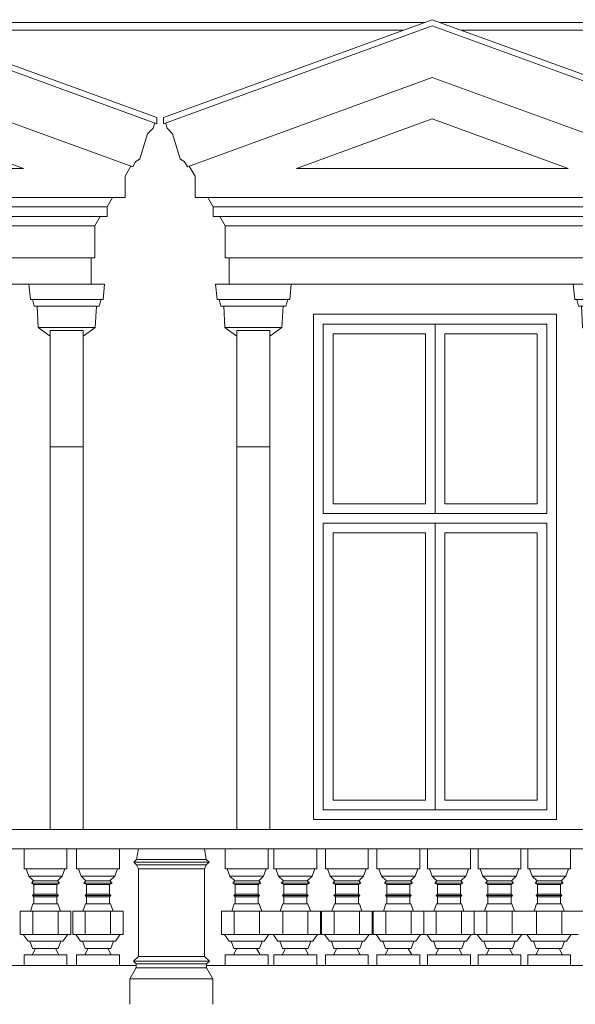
# Model space of a CAD drawing. Header units: metres. Extents: x -1.8 to 41.7, y -0.9 to 24.3.
# Tile 22 of 28: x 30.3 to 33.2, y 5.4 to 10.5. Entities that reach past the tile are written whole.
import ezdxf

# ---------------------------------------------------------------- set-up
doc = ezdxf.new("R2010")
doc.units = ezdxf.units.M
doc.layers.add('AV-STAVBA', color=7, linetype='Continuous', lineweight=18)

# ---------------------------------------------------------------- blocks, each defined once
blk = doc.blocks.new('WI_2-2_dvojité_bez středního sloupku - 1250x2600-1216050-Pohled JV')
at = {"layer": 'AV-STAVBA'}
for p, q in [((29.0798, 8.9), (29.0798, 7.925)), ((29.0798, 8.9), (30.2298, 8.9)), ((29.0798, 7.925), (29.0798, 8.9)), ((29.6548, 8.9), (29.0798, 8.9)), ((30.2298, 8.9), (29.6548, 8.9)), ((29.6548, 8.9), (29.6548, 7.925)), ((29.6548, 8.9), (29.6548, 7.925)), ((30.2298, 7.925), (30.2298, 8.9)), ((30.2298, 7.925), (30.2298, 8.9)), ((29.1298, 8.85), (29.1298, 7.975)), ((29.1298, 8.85), (29.6048, 8.85)), ((29.6048, 7.975), (29.6048, 8.85)), ((29.7048, 7.975), (29.7048, 8.85)), ((29.7048, 8.85), (30.1798, 8.85)), ((30.1798, 8.85), (30.1798, 7.975)), ((29.1298, 7.975), (29.6048, 7.975)), ((30.1798, 7.975), (29.7048, 7.975)), ((29.0798, 7.925), (30.2298, 7.925)), ((29.6548, 7.925), (29.0798, 7.925)), ((29.6548, 7.925), (30.2298, 7.925)), ((29.0798, 7.875), (29.0798, 6.4)), ((29.6134, 7.875), (29.0798, 7.875)), ((29.6548, 7.875), (29.0798, 7.875)), ((29.0798, 7.875), (29.0798, 6.4)), ((30.2298, 7.875), (29.6134, 7.875)), ((29.6548, 6.4), (29.6548, 7.875)), ((30.2298, 7.875), (29.6548, 7.875)), ((29.6548, 7.875), (29.6548, 6.4)), ((30.2298, 6.4), (30.2298, 7.875)), ((30.2298, 6.4), (30.2298, 7.875)), ((29.1298, 7.825), (29.6048, 7.825)), ((29.1298, 6.45), (29.1298, 7.825)), ((29.6048, 7.825), (29.6048, 6.45)), ((29.7048, 6.45), (29.7048, 7.825)), ((29.7048, 7.825), (30.1798, 7.825)), ((30.1798, 7.825), (30.1798, 6.45)), ((29.6048, 6.45), (29.1298, 6.45)), ((30.1798, 6.45), (29.7048, 6.45)), ((29.0798, 6.4), (29.6858, 6.4)), ((29.0798, 6.4), (29.6548, 6.4)), ((29.6548, 6.4), (30.2298, 6.4)), ((29.6858, 6.4), (30.2298, 6.4))]:
    blk.add_line(p, q, dxfattribs=at)
blk = doc.blocks.new('Římsa nad 1NP - Římsa nad 1NP-1582674-Pohled JV')
at = {"layer": 'AV-STAVBA'}
for p, q in [((30.341, 6.2), (30.341, 6.0971)), ((30.561, 6.0971), (30.561, 6.2)), ((30.611, 6.2), (30.611, 6.0971)), ((30.831, 6.0971), (30.831, 6.2)), ((30.9192, 6.1458), (30.9288, 6.2)), ((31.2783, 6.1458), (31.2688, 6.2)), ((31.376, 6.2), (31.376, 6.0971)), ((31.596, 6.0971), (31.596, 6.2)), ((31.626, 6.2), (31.626, 6.0971)), ((31.846, 6.0971), (31.846, 6.2)), ((31.891, 6.2), (31.891, 6.0971)), ((32.111, 6.0971), (32.111, 6.2)), ((32.156, 6.2), (32.156, 6.0971)), ((32.376, 6.0971), (32.376, 6.2)), ((32.416, 6.2), (32.416, 6.0971)), ((32.636, 6.0971), (32.636, 6.2)), ((32.676, 6.2), (32.676, 6.0971)), ((32.896, 6.0971), (32.896, 6.2)), ((32.931, 6.2), (32.931, 6.0971)), ((33.151, 6.0971), (33.151, 6.2)), ((30.9051, 6.1317), (30.9192, 6.1458)), ((30.9192, 6.1176), (30.9051, 6.1317)), ((31.2925, 6.1317), (30.9051, 6.1317)), ((30.9192, 6.1458), (31.2783, 6.1458)), ((31.2925, 6.1317), (31.2783, 6.1458)), ((31.2783, 6.1176), (31.2925, 6.1317)), ((30.561, 6.0971), (30.341, 6.0971)), ((30.351, 6.0971), (30.3647, 6.0595)), ((30.5373, 6.0595), (30.551, 6.0971)), ((30.831, 6.0971), (30.611, 6.0971)), ((30.621, 6.0971), (30.6347, 6.0595)), ((30.8073, 6.0595), (30.821, 6.0971)), ((30.9288, 6.0971), (30.9192, 6.1176)), ((31.2783, 6.1176), (30.9192, 6.1176)), ((31.2688, 6.0971), (30.9288, 6.0971)), ((30.9288, 6.0971), (30.9288, 5.6467)), ((31.2688, 6.0971), (31.2783, 6.1176)), ((31.2688, 5.6467), (31.2688, 6.0971)), ((31.596, 6.0971), (31.376, 6.0971)), ((31.386, 6.0971), (31.3997, 6.0595)), ((31.5723, 6.0595), (31.586, 6.0971)), ((31.846, 6.0971), (31.626, 6.0971)), ((31.636, 6.0971), (31.6497, 6.0595)), ((31.8223, 6.0595), (31.836, 6.0971)), ((32.111, 6.0971), (31.891, 6.0971)), ((31.901, 6.0971), (31.9147, 6.0595)), ((32.0873, 6.0595), (32.101, 6.0971)), ((32.376, 6.0971), (32.156, 6.0971)), ((32.166, 6.0971), (32.1797, 6.0595)), ((32.3523, 6.0595), (32.366, 6.0971)), ((32.636, 6.0971), (32.416, 6.0971)), ((32.426, 6.0971), (32.4397, 6.0595)), ((32.6123, 6.0595), (32.626, 6.0971)), ((32.896, 6.0971), (32.676, 6.0971)), ((32.686, 6.0971), (32.6997, 6.0595)), ((32.8723, 6.0595), (32.886, 6.0971)), ((33.151, 6.0971), (32.931, 6.0971)), ((32.941, 6.0971), (32.9547, 6.0595)), ((33.1273, 6.0595), (33.141, 6.0971)), ((30.3647, 6.0595), (30.3894, 6.0347)), ((30.3647, 6.0595), (30.5373, 6.0595)), ((30.3894, 6.0347), (30.3788, 6.0241)), ((30.5126, 6.0347), (30.3894, 6.0347)), ((30.5126, 6.0347), (30.5373, 6.0595)), ((30.5232, 6.0241), (30.5126, 6.0347)), ((30.6347, 6.0595), (30.6594, 6.0347)), ((30.6347, 6.0595), (30.8073, 6.0595)), ((30.6594, 6.0347), (30.6488, 6.0241)), ((30.7826, 6.0347), (30.6594, 6.0347)), ((30.7826, 6.0347), (30.8073, 6.0595)), ((30.7932, 6.0241), (30.7826, 6.0347)), ((31.3997, 6.0595), (31.4244, 6.0347)), ((31.3997, 6.0595), (31.5723, 6.0595)), ((31.4244, 6.0347), (31.4138, 6.0241)), ((31.5476, 6.0347), (31.4244, 6.0347)), ((31.5476, 6.0347), (31.5723, 6.0595)), ((31.5582, 6.0241), (31.5476, 6.0347)), ((31.6497, 6.0595), (31.6744, 6.0347)), ((31.6497, 6.0595), (31.8223, 6.0595)), ((31.6744, 6.0347), (31.6638, 6.0241)), ((31.7976, 6.0347), (31.6744, 6.0347)), ((31.7976, 6.0347), (31.8223, 6.0595)), ((31.8082, 6.0241), (31.7976, 6.0347)), ((31.9147, 6.0595), (31.9394, 6.0347)), ((31.9147, 6.0595), (32.0873, 6.0595)), ((31.9394, 6.0347), (31.9288, 6.0241)), ((32.0626, 6.0347), (31.9394, 6.0347)), ((32.0626, 6.0347), (32.0873, 6.0595)), ((32.0732, 6.0241), (32.0626, 6.0347)), ((32.1797, 6.0595), (32.2044, 6.0347)), ((32.1797, 6.0595), (32.3523, 6.0595)), ((32.2044, 6.0347), (32.1938, 6.0241)), ((32.3276, 6.0347), (32.2044, 6.0347)), ((32.3276, 6.0347), (32.3523, 6.0595)), ((32.3382, 6.0241), (32.3276, 6.0347)), ((32.4397, 6.0595), (32.4644, 6.0347)), ((32.4397, 6.0595), (32.6123, 6.0595)), ((32.4644, 6.0347), (32.4538, 6.0241)), ((32.5876, 6.0347), (32.4644, 6.0347)), ((32.5876, 6.0347), (32.6123, 6.0595)), ((32.5982, 6.0241), (32.5876, 6.0347)), ((32.6997, 6.0595), (32.7244, 6.0347)), ((32.6997, 6.0595), (32.8723, 6.0595)), ((32.7244, 6.0347), (32.7138, 6.0241)), ((32.8476, 6.0347), (32.7244, 6.0347)), ((32.8476, 6.0347), (32.8723, 6.0595)), ((32.8582, 6.0241), (32.8476, 6.0347)), ((32.9547, 6.0595), (32.9794, 6.0347)), ((32.9547, 6.0595), (33.1273, 6.0595)), ((32.9794, 6.0347), (32.9688, 6.0241)), ((33.1026, 6.0347), (32.9794, 6.0347)), ((33.1026, 6.0347), (33.1273, 6.0595)), ((33.1132, 6.0241), (33.1026, 6.0347)), ((30.3788, 6.0241), (30.3918, 6.0166)), ((30.5232, 6.0241), (30.3788, 6.0241)), ((30.3918, 6.0166), (30.3918, 5.9666)), ((30.5102, 6.0166), (30.3918, 6.0166)), ((30.5102, 6.0166), (30.5232, 6.0241)), ((30.5102, 5.9666), (30.5102, 6.0166)), ((30.6488, 6.0241), (30.6618, 6.0166)), ((30.7932, 6.0241), (30.6488, 6.0241)), ((30.6618, 6.0166), (30.6618, 5.9666)), ((30.7802, 6.0166), (30.6618, 6.0166)), ((30.7802, 6.0166), (30.7932, 6.0241)), ((30.7802, 5.9666), (30.7802, 6.0166)), ((31.4138, 6.0241), (31.4268, 6.0166)), ((31.5582, 6.0241), (31.4138, 6.0241)), ((31.4268, 6.0166), (31.4268, 5.9666)), ((31.5452, 6.0166), (31.4268, 6.0166)), ((31.5452, 6.0166), (31.5582, 6.0241)), ((31.5452, 5.9666), (31.5452, 6.0166)), ((31.6638, 6.0241), (31.6768, 6.0166)), ((31.8082, 6.0241), (31.6638, 6.0241)), ((31.6768, 6.0166), (31.6768, 5.9666)), ((31.7952, 6.0166), (31.6768, 6.0166)), ((31.7952, 6.0166), (31.8082, 6.0241)), ((31.7952, 5.9666), (31.7952, 6.0166)), ((31.9288, 6.0241), (31.9418, 6.0166)), ((32.0732, 6.0241), (31.9288, 6.0241)), ((31.9418, 6.0166), (31.9418, 5.9666)), ((32.0602, 6.0166), (31.9418, 6.0166)), ((32.0602, 6.0166), (32.0732, 6.0241)), ((32.0602, 5.9666), (32.0602, 6.0166)), ((32.1938, 6.0241), (32.2068, 6.0166)), ((32.3382, 6.0241), (32.1938, 6.0241)), ((32.2068, 6.0166), (32.2068, 5.9666)), ((32.3252, 6.0166), (32.2068, 6.0166)), ((32.3252, 6.0166), (32.3382, 6.0241)), ((32.3252, 5.9666), (32.3252, 6.0166)), ((32.4538, 6.0241), (32.4668, 6.0166)), ((32.5982, 6.0241), (32.4538, 6.0241)), ((32.4668, 6.0166), (32.4668, 5.9666)), ((32.5852, 6.0166), (32.4668, 6.0166)), ((32.5852, 6.0166), (32.5982, 6.0241)), ((32.5852, 5.9666), (32.5852, 6.0166)), ((32.7138, 6.0241), (32.7268, 6.0166)), ((32.8582, 6.0241), (32.7138, 6.0241)), ((32.7268, 6.0166), (32.7268, 5.9666)), ((32.8452, 6.0166), (32.7268, 6.0166)), ((32.8452, 6.0166), (32.8582, 6.0241)), ((32.8452, 5.9666), (32.8452, 6.0166)), ((32.9688, 6.0241), (32.9818, 6.0166)), ((33.1132, 6.0241), (32.9688, 6.0241)), ((32.9818, 6.0166), (32.9818, 5.9666)), ((33.1002, 6.0166), (32.9818, 6.0166)), ((33.1002, 6.0166), (33.1132, 6.0241)), ((33.1002, 5.9666), (33.1002, 6.0166)), ((30.3918, 5.9666), (30.3847, 5.9596)), ((30.3847, 5.9596), (30.3918, 5.9525)), ((30.5173, 5.9596), (30.3847, 5.9596)), ((30.5102, 5.9666), (30.3918, 5.9666)), ((30.3918, 5.9525), (30.3918, 5.9162)), ((30.5102, 5.9525), (30.3918, 5.9525)), ((30.5173, 5.9596), (30.5102, 5.9666)), ((30.5102, 5.9525), (30.5173, 5.9596)), ((30.5102, 5.9162), (30.5102, 5.9525)), ((30.6618, 5.9666), (30.6547, 5.9596)), ((30.6547, 5.9596), (30.6618, 5.9525)), ((30.7873, 5.9596), (30.6547, 5.9596)), ((30.7802, 5.9666), (30.6618, 5.9666)), ((30.6618, 5.9525), (30.6618, 5.9162)), ((30.7802, 5.9525), (30.6618, 5.9525)), ((30.7873, 5.9596), (30.7802, 5.9666)), ((30.7802, 5.9525), (30.7873, 5.9596)), ((30.7802, 5.9162), (30.7802, 5.9525)), ((31.4268, 5.9666), (31.4197, 5.9596)), ((31.4197, 5.9596), (31.4268, 5.9525)), ((31.5523, 5.9596), (31.4197, 5.9596)), ((31.5452, 5.9666), (31.4268, 5.9666)), ((31.4268, 5.9525), (31.4268, 5.9162)), ((31.5452, 5.9525), (31.4268, 5.9525)), ((31.5523, 5.9596), (31.5452, 5.9666)), ((31.5452, 5.9525), (31.5523, 5.9596)), ((31.5452, 5.9162), (31.5452, 5.9525)), ((31.6768, 5.9666), (31.6697, 5.9596)), ((31.6697, 5.9596), (31.6768, 5.9525)), ((31.8023, 5.9596), (31.6697, 5.9596)), ((31.7952, 5.9666), (31.6768, 5.9666)), ((31.6768, 5.9525), (31.6768, 5.9162)), ((31.7952, 5.9525), (31.6768, 5.9525)), ((31.8023, 5.9596), (31.7952, 5.9666)), ((31.7952, 5.9525), (31.8023, 5.9596)), ((31.7952, 5.9162), (31.7952, 5.9525)), ((31.9418, 5.9666), (31.9347, 5.9596)), ((31.9347, 5.9596), (31.9418, 5.9525)), ((32.0673, 5.9596), (31.9347, 5.9596)), ((32.0602, 5.9666), (31.9418, 5.9666)), ((31.9418, 5.9525), (31.9418, 5.9162)), ((32.0602, 5.9525), (31.9418, 5.9525)), ((32.0673, 5.9596), (32.0602, 5.9666)), ((32.0602, 5.9525), (32.0673, 5.9596)), ((32.0602, 5.9162), (32.0602, 5.9525)), ((32.2068, 5.9666), (32.1997, 5.9596)), ((32.1997, 5.9596), (32.2068, 5.9525)), ((32.3323, 5.9596), (32.1997, 5.9596)), ((32.3252, 5.9666), (32.2068, 5.9666)), ((32.2068, 5.9525), (32.2068, 5.9162)), ((32.3252, 5.9525), (32.2068, 5.9525)), ((32.3323, 5.9596), (32.3252, 5.9666)), ((32.3252, 5.9525), (32.3323, 5.9596)), ((32.3252, 5.9162), (32.3252, 5.9525)), ((32.4668, 5.9666), (32.4597, 5.9596)), ((32.4597, 5.9596), (32.4668, 5.9525)), ((32.5923, 5.9596), (32.4597, 5.9596)), ((32.5852, 5.9666), (32.4668, 5.9666)), ((32.4668, 5.9525), (32.4668, 5.9162)), ((32.5852, 5.9525), (32.4668, 5.9525)), ((32.5923, 5.9596), (32.5852, 5.9666)), ((32.5852, 5.9525), (32.5923, 5.9596)), ((32.5852, 5.9162), (32.5852, 5.9525)), ((32.7268, 5.9666), (32.7197, 5.9596)), ((32.7197, 5.9596), (32.7268, 5.9525)), ((32.8523, 5.9596), (32.7197, 5.9596)), ((32.8452, 5.9666), (32.7268, 5.9666)), ((32.7268, 5.9525), (32.7268, 5.9162)), ((32.8452, 5.9525), (32.7268, 5.9525)), ((32.8523, 5.9596), (32.8452, 5.9666)), ((32.8452, 5.9525), (32.8523, 5.9596)), ((32.8452, 5.9162), (32.8452, 5.9525)), ((32.9818, 5.9666), (32.9747, 5.9596)), ((32.9747, 5.9596), (32.9818, 5.9525)), ((33.1073, 5.9596), (32.9747, 5.9596)), ((33.1002, 5.9666), (32.9818, 5.9666)), ((32.9818, 5.9525), (32.9818, 5.9162)), ((33.1002, 5.9525), (32.9818, 5.9525)), ((33.1073, 5.9596), (33.1002, 5.9666)), ((33.1002, 5.9525), (33.1073, 5.9596)), ((33.1002, 5.9162), (33.1002, 5.9525)), ((30.321, 5.88), (30.386, 5.88)), ((30.321, 5.88), (30.321, 5.76)), ((30.3868, 5.9162), (30.3736, 5.88)), ((30.386, 5.88), (30.516, 5.88)), ((30.386, 5.76), (30.386, 5.88)), ((30.5152, 5.9162), (30.3868, 5.9162)), ((30.5284, 5.88), (30.5152, 5.9162)), ((30.516, 5.88), (30.581, 5.88)), ((30.516, 5.88), (30.516, 5.76)), ((30.581, 5.88), (30.581, 5.76)), ((30.591, 5.88), (30.656, 5.88)), ((30.591, 5.88), (30.591, 5.76)), ((30.6568, 5.9162), (30.6436, 5.88)), ((30.656, 5.88), (30.786, 5.88)), ((30.656, 5.76), (30.656, 5.88)), ((30.7852, 5.9162), (30.6568, 5.9162)), ((30.7984, 5.88), (30.7852, 5.9162)), ((30.786, 5.88), (30.851, 5.88)), ((30.786, 5.88), (30.786, 5.76)), ((30.851, 5.88), (30.851, 5.76)), ((31.356, 5.88), (31.421, 5.88)), ((31.356, 5.88), (31.356, 5.76)), ((31.4218, 5.9162), (31.4086, 5.88)), ((31.421, 5.88), (31.551, 5.88)), ((31.421, 5.76), (31.421, 5.88)), ((31.5502, 5.9162), (31.4218, 5.9162)), ((31.5634, 5.88), (31.5502, 5.9162)), ((31.551, 5.88), (31.611, 5.88)), ((31.551, 5.88), (31.551, 5.76)), ((31.611, 5.88), (31.671, 5.88)), ((31.6718, 5.9162), (31.6586, 5.88)), ((31.671, 5.88), (31.801, 5.88)), ((31.671, 5.76), (31.671, 5.88)), ((31.8002, 5.9162), (31.6718, 5.9162)), ((31.8134, 5.88), (31.8002, 5.9162)), ((31.801, 5.88), (31.866, 5.88)), ((31.801, 5.88), (31.801, 5.76)), ((31.866, 5.88), (31.866, 5.76)), ((31.871, 5.88), (31.936, 5.88)), ((31.871, 5.88), (31.871, 5.76)), ((31.9368, 5.9162), (31.9236, 5.88)), ((31.936, 5.88), (32.066, 5.88)), ((31.936, 5.76), (31.936, 5.88)), ((32.0652, 5.9162), (31.9368, 5.9162)), ((32.0784, 5.88), (32.0652, 5.9162)), ((32.066, 5.88), (32.131, 5.88)), ((32.066, 5.88), (32.066, 5.76)), ((32.131, 5.88), (32.131, 5.76)), ((32.136, 5.88), (32.201, 5.88)), ((32.136, 5.88), (32.136, 5.76)), ((32.2018, 5.9162), (32.1886, 5.88)), ((32.201, 5.88), (32.331, 5.88)), ((32.201, 5.76), (32.201, 5.88)), ((32.3302, 5.9162), (32.2018, 5.9162)), ((32.3434, 5.88), (32.3302, 5.9162)), ((32.331, 5.88), (32.396, 5.88)), ((32.331, 5.88), (32.331, 5.76)), ((32.396, 5.88), (32.461, 5.88)), ((32.396, 5.88), (32.396, 5.76)), ((32.396, 5.88), (32.396, 5.76)), ((32.4618, 5.9162), (32.4486, 5.88)), ((32.461, 5.88), (32.591, 5.88)), ((32.461, 5.76), (32.461, 5.88)), ((32.5902, 5.9162), (32.4618, 5.9162)), ((32.6034, 5.88), (32.5902, 5.9162)), ((32.591, 5.88), (32.656, 5.88)), ((32.591, 5.88), (32.591, 5.76)), ((32.656, 5.88), (32.721, 5.88)), ((32.656, 5.88), (32.656, 5.76)), ((32.656, 5.88), (32.656, 5.76)), ((32.7218, 5.9162), (32.7086, 5.88)), ((32.721, 5.88), (32.851, 5.88)), ((32.721, 5.76), (32.721, 5.88)), ((32.8502, 5.9162), (32.7218, 5.9162)), ((32.8634, 5.88), (32.8502, 5.9162)), ((32.851, 5.88), (32.9135, 5.88)), ((32.851, 5.88), (32.851, 5.76)), ((32.9135, 5.88), (32.976, 5.88)), ((32.9768, 5.9162), (32.9636, 5.88)), ((32.976, 5.88), (33.106, 5.88)), ((32.976, 5.76), (32.976, 5.88)), ((33.1052, 5.9162), (32.9768, 5.9162)), ((33.1184, 5.88), (33.1052, 5.9162)), ((33.106, 5.88), (33.166, 5.88)), ((33.106, 5.88), (33.106, 5.76)), ((33.166, 5.88), (33.226, 5.88)), ((30.3501, 5.76), (30.321, 5.76)), ((30.3368, 5.76), (30.3612, 5.7252)), ((30.3609, 5.76), (30.3489, 5.76)), ((30.3612, 5.7252), (30.5408, 5.7252)), ((30.386, 5.76), (30.3613, 5.76)), ((30.3712, 5.7252), (30.3848, 5.6876)), ((30.4409, 5.76), (30.386, 5.76)), ((30.4613, 5.76), (30.4407, 5.76)), ((30.516, 5.76), (30.4611, 5.76)), ((30.5407, 5.76), (30.516, 5.76)), ((30.5171, 5.6876), (30.5308, 5.7252)), ((30.5408, 5.7252), (30.5652, 5.76)), ((30.5531, 5.76), (30.5411, 5.76)), ((30.581, 5.76), (30.5519, 5.76)), ((30.6201, 5.76), (30.591, 5.76)), ((30.6068, 5.76), (30.6312, 5.7252)), ((30.6309, 5.76), (30.6189, 5.76)), ((30.6312, 5.7252), (30.8108, 5.7252)), ((30.656, 5.76), (30.6313, 5.76)), ((30.6412, 5.7252), (30.6548, 5.6876)), ((30.7109, 5.76), (30.656, 5.76)), ((30.7313, 5.76), (30.7107, 5.76)), ((30.786, 5.76), (30.7311, 5.76)), ((30.8107, 5.76), (30.786, 5.76)), ((30.7871, 5.6876), (30.8008, 5.7252)), ((30.8108, 5.7252), (30.8352, 5.76)), ((30.8231, 5.76), (30.8111, 5.76)), ((30.851, 5.76), (30.8219, 5.76)), ((31.3851, 5.76), (31.356, 5.76)), ((31.3718, 5.76), (31.3962, 5.7252)), ((31.3959, 5.76), (31.3839, 5.76)), ((31.3962, 5.7252), (31.5758, 5.7252)), ((31.421, 5.76), (31.3963, 5.76)), ((31.4062, 5.7252), (31.4198, 5.6876)), ((31.4759, 5.76), (31.421, 5.76)), ((31.4963, 5.76), (31.4757, 5.76)), ((31.551, 5.76), (31.4961, 5.76)), ((31.5757, 5.76), (31.551, 5.76)), ((31.5521, 5.6876), (31.5658, 5.7252)), ((31.5758, 5.7252), (31.6002, 5.76)), ((31.5881, 5.76), (31.5761, 5.76)), ((31.611, 5.76), (31.5869, 5.76)), ((31.6351, 5.76), (31.611, 5.76)), ((31.6218, 5.76), (31.6462, 5.7252)), ((31.6459, 5.76), (31.6339, 5.76)), ((31.6462, 5.7252), (31.8258, 5.7252)), ((31.671, 5.76), (31.6463, 5.76)), ((31.6562, 5.7252), (31.6698, 5.6876)), ((31.7259, 5.76), (31.671, 5.76)), ((31.7463, 5.76), (31.7257, 5.76)), ((31.801, 5.76), (31.7461, 5.76)), ((31.8257, 5.76), (31.801, 5.76)), ((31.8021, 5.6876), (31.8158, 5.7252)), ((31.8258, 5.7252), (31.8502, 5.76)), ((31.8381, 5.76), (31.8261, 5.76)), ((31.866, 5.76), (31.8369, 5.76)), ((31.9001, 5.76), (31.871, 5.76)), ((31.8868, 5.76), (31.9112, 5.7252)), ((31.9109, 5.76), (31.8989, 5.76)), ((31.9112, 5.7252), (32.0908, 5.7252)), ((31.936, 5.76), (31.9113, 5.76)), ((31.9212, 5.7252), (31.9348, 5.6876)), ((31.9909, 5.76), (31.936, 5.76)), ((32.0113, 5.76), (31.9907, 5.76)), ((32.066, 5.76), (32.0111, 5.76)), ((32.0907, 5.76), (32.066, 5.76)), ((32.0671, 5.6876), (32.0808, 5.7252)), ((32.0908, 5.7252), (32.1152, 5.76)), ((32.1031, 5.76), (32.0911, 5.76)), ((32.131, 5.76), (32.1019, 5.76)), ((32.1651, 5.76), (32.136, 5.76)), ((32.1518, 5.76), (32.1762, 5.7252)), ((32.1759, 5.76), (32.1639, 5.76)), ((32.1762, 5.7252), (32.3558, 5.7252)), ((32.201, 5.76), (32.1763, 5.76)), ((32.1862, 5.7252), (32.1998, 5.6876)), ((32.2559, 5.76), (32.201, 5.76)), ((32.2763, 5.76), (32.2557, 5.76)), ((32.331, 5.76), (32.2761, 5.76)), ((32.3557, 5.76), (32.331, 5.76)), ((32.3321, 5.6876), (32.3458, 5.7252)), ((32.3558, 5.7252), (32.3802, 5.76)), ((32.3681, 5.76), (32.3561, 5.76)), ((32.396, 5.76), (32.3669, 5.76)), ((32.4251, 5.76), (32.396, 5.76)), ((32.4118, 5.76), (32.4362, 5.7252)), ((32.4359, 5.76), (32.4239, 5.76)), ((32.4362, 5.7252), (32.6158, 5.7252)), ((32.461, 5.76), (32.4363, 5.76)), ((32.4462, 5.7252), (32.4598, 5.6876)), ((32.5159, 5.76), (32.461, 5.76)), ((32.5363, 5.76), (32.5157, 5.76)), ((32.591, 5.76), (32.5361, 5.76)), ((32.6157, 5.76), (32.591, 5.76)), ((32.5921, 5.6876), (32.6058, 5.7252)), ((32.6158, 5.7252), (32.6402, 5.76)), ((32.6281, 5.76), (32.6161, 5.76)), ((32.656, 5.76), (32.6269, 5.76)), ((32.6851, 5.76), (32.656, 5.76)), ((32.6718, 5.76), (32.6962, 5.7252)), ((32.6959, 5.76), (32.6839, 5.76)), ((32.6962, 5.7252), (32.8758, 5.7252)), ((32.721, 5.76), (32.6963, 5.76)), ((32.7062, 5.7252), (32.7198, 5.6876)), ((32.7759, 5.76), (32.721, 5.76)), ((32.7963, 5.76), (32.7757, 5.76)), ((32.851, 5.76), (32.7961, 5.76)), ((32.8757, 5.76), (32.851, 5.76)), ((32.8521, 5.6876), (32.8658, 5.7252)), ((32.8758, 5.7252), (32.9002, 5.76)), ((32.8881, 5.76), (32.8761, 5.76)), ((32.9135, 5.76), (32.8869, 5.76)), ((32.9401, 5.76), (32.9135, 5.76)), ((32.9268, 5.76), (32.9512, 5.7252)), ((32.9509, 5.76), (32.9389, 5.76)), ((32.9512, 5.7252), (33.1308, 5.7252)), ((32.976, 5.76), (32.9513, 5.76)), ((32.9612, 5.7252), (32.9748, 5.6876)), ((33.0309, 5.76), (32.976, 5.76)), ((33.0513, 5.76), (33.0307, 5.76)), ((33.106, 5.76), (33.0511, 5.76)), ((33.1307, 5.76), (33.106, 5.76)), ((33.1071, 5.6876), (33.1208, 5.7252)), ((33.1308, 5.7252), (33.1552, 5.76)), ((33.1431, 5.76), (33.1311, 5.76)), ((33.166, 5.76), (33.1419, 5.76)), ((33.1901, 5.76), (33.166, 5.76)), ((30.3998, 5.6876), (30.3827, 5.6542)), ((30.5171, 5.6876), (30.3848, 5.6876)), ((30.5193, 5.6542), (30.5021, 5.6876)), ((30.6698, 5.6876), (30.6527, 5.6542)), ((30.7871, 5.6876), (30.6548, 5.6876)), ((30.7893, 5.6542), (30.7721, 5.6876)), ((31.4348, 5.6876), (31.4177, 5.6542)), ((31.5521, 5.6876), (31.4198, 5.6876)), ((31.5543, 5.6542), (31.5371, 5.6876)), ((31.6848, 5.6876), (31.6677, 5.6542)), ((31.8021, 5.6876), (31.6698, 5.6876)), ((31.8043, 5.6542), (31.7871, 5.6876)), ((31.9498, 5.6876), (31.9327, 5.6542)), ((32.0671, 5.6876), (31.9348, 5.6876)), ((32.0693, 5.6542), (32.0521, 5.6876)), ((32.2148, 5.6876), (32.1977, 5.6542)), ((32.3321, 5.6876), (32.1998, 5.6876)), ((32.3343, 5.6542), (32.3171, 5.6876)), ((32.4748, 5.6876), (32.4577, 5.6542)), ((32.5921, 5.6876), (32.4598, 5.6876)), ((32.5943, 5.6542), (32.5771, 5.6876)), ((32.7348, 5.6876), (32.7177, 5.6542)), ((32.8521, 5.6876), (32.7198, 5.6876)), ((32.8543, 5.6542), (32.8371, 5.6876)), ((32.9898, 5.6876), (32.9727, 5.6542)), ((33.1071, 5.6876), (32.9748, 5.6876)), ((33.1093, 5.6542), (33.0921, 5.6876)), ((30.341, 5.6542), (30.561, 5.6542)), ((30.341, 5.6542), (30.341, 5.6)), ((30.561, 5.6), (30.561, 5.6542)), ((30.611, 5.6542), (30.831, 5.6542)), ((30.611, 5.6542), (30.611, 5.6)), ((30.831, 5.6), (30.831, 5.6542)), ((30.9038, 5.6217), (30.9288, 5.6467)), ((30.9288, 5.6467), (31.2688, 5.6467)), ((31.2938, 5.6217), (31.2688, 5.6467)), ((31.376, 5.6542), (31.596, 5.6542)), ((31.376, 5.6542), (31.376, 5.6)), ((31.596, 5.6), (31.596, 5.6542)), ((31.626, 5.6542), (31.846, 5.6542)), ((31.626, 5.6542), (31.626, 5.6)), ((31.846, 5.6), (31.846, 5.6542)), ((31.891, 5.6542), (32.111, 5.6542)), ((31.891, 5.6542), (31.891, 5.6)), ((32.111, 5.6), (32.111, 5.6542)), ((32.156, 5.6542), (32.376, 5.6542)), ((32.156, 5.6542), (32.156, 5.6)), ((32.376, 5.6), (32.376, 5.6542)), ((32.416, 5.6542), (32.636, 5.6542)), ((32.416, 5.6542), (32.416, 5.6)), ((32.636, 5.6), (32.636, 5.6542)), ((32.676, 5.6542), (32.896, 5.6542)), ((32.676, 5.6542), (32.676, 5.6)), ((32.896, 5.6), (32.896, 5.6542)), ((32.931, 5.6542), (33.151, 5.6542)), ((32.931, 5.6542), (32.931, 5.6)), ((33.151, 5.6), (33.151, 5.6542)), ((30.8854, 5.5313), (30.9179, 5.5876)), ((30.9179, 5.6076), (30.9038, 5.6217)), ((31.2938, 5.6217), (30.9038, 5.6217)), ((30.9179, 5.5876), (30.9179, 5.6076)), ((30.9179, 5.6076), (31.2796, 5.6076)), ((30.9179, 5.5876), (31.2796, 5.5876)), ((31.2796, 5.6076), (31.2938, 5.6217)), ((31.2796, 5.5876), (31.2796, 5.6076)), ((31.3121, 5.5313), (31.2796, 5.5876)), ((30.8854, 5.4), (30.8854, 5.5313)), ((30.8854, 5.5313), (31.3121, 5.5313)), ((31.3121, 5.4), (31.3121, 5.5313))]:
    blk.add_line(p, q, dxfattribs=at)
blk = doc.blocks.new('Tympanon a šambrána 2NP6 - Tympanon a šambrána 2NP-1610147-Pohled JV')
at = {"layer": 'AV-STAVBA'}
for p, q in [((28.3808, 9.7095), (29.6403, 10.168)), ((29.6403, 10.168), (30.8999, 9.7095)), ((28.268, 9.9345), (28.2763, 9.9071)), ((28.9422, 9.701), (29.6403, 9.9551)), ((29.6403, 9.9551), (30.3384, 9.701)), ((31.0043, 9.9071), (31.0126, 9.9345)), ((28.2763, 9.9071), (28.3046, 9.8788)), ((28.3046, 9.8788), (28.3441, 9.7497)), ((30.9365, 9.7497), (30.976, 9.8788)), ((30.976, 9.8788), (31.0043, 9.9071)), ((28.3441, 9.7497), (28.3666, 9.734)), ((28.3666, 9.734), (28.3808, 9.7095)), ((30.8999, 9.7095), (30.914, 9.734)), ((30.914, 9.734), (30.9365, 9.7497)), ((28.3903, 9.713), (28.4203, 9.661)), ((30.3384, 9.701), (28.9422, 9.701)), ((30.8603, 9.661), (30.8903, 9.713)), ((28.4203, 9.661), (28.4203, 9.551)), ((30.8603, 9.551), (30.8603, 9.661)), ((28.4203, 9.551), (30.8603, 9.551)), ((28.5128, 9.5034), (28.4853, 9.551)), ((30.7678, 9.5034), (30.7953, 9.551)), ((28.5128, 9.4534), (28.5128, 9.5034)), ((30.7678, 9.5034), (28.5128, 9.5034)), ((30.7678, 9.4534), (30.7678, 9.5034)), ((30.7678, 9.4534), (28.5128, 9.4534)), ((28.5753, 9.4058), (28.5478, 9.4534)), ((30.7053, 9.4058), (30.7328, 9.4534)), ((30.7053, 9.4058), (28.5753, 9.4058)), ((28.5753, 9.4058), (28.5753, 9.241)), ((30.7053, 9.241), (30.7053, 9.4058)), ((28.5753, 9.241), (30.7053, 9.241)), ((28.5953, 9.241), (28.5953, 9.106)), ((30.6853, 9.106), (30.6853, 9.241)), ((28.5253, 9.106), (28.9153, 9.106)), ((28.5337, 9.0265), (28.5253, 9.106)), ((28.907, 9.0265), (28.9153, 9.106)), ((28.9153, 9.106), (30.3653, 9.106)), ((30.3653, 9.106), (30.7553, 9.106)), ((30.3737, 9.0265), (30.3653, 9.106)), ((30.747, 9.0265), (30.7553, 9.106)), ((28.907, 9.0265), (28.5337, 9.0265)), ((28.5527, 8.9927), (28.5437, 9.0265)), ((28.8879, 8.9927), (28.897, 9.0265)), ((30.747, 9.0265), (30.3737, 9.0265)), ((30.3927, 8.9927), (30.3837, 9.0265)), ((30.7279, 8.9927), (30.737, 9.0265)), ((28.8879, 8.9927), (28.5527, 8.9927)), ((28.5735, 8.8828), (28.5677, 8.9927)), ((28.8671, 8.8828), (28.8729, 8.9927)), ((30.7279, 8.9927), (30.3927, 8.9927)), ((30.4135, 8.8828), (30.4077, 8.9927)), ((30.7071, 8.8828), (30.7129, 8.9927)), ((28.6353, 8.8377), (28.5735, 8.8828)), ((28.8671, 8.8828), (28.5735, 8.8828)), ((28.6353, 8.8245), (28.6353, 8.866)), ((28.6353, 8.866), (28.8053, 8.866)), ((28.8053, 8.8377), (28.8671, 8.8828)), ((28.8053, 8.866), (28.8053, 8.8245)), ((30.4753, 8.8377), (30.4135, 8.8828)), ((30.7071, 8.8828), (30.4135, 8.8828)), ((30.4753, 8.8245), (30.4753, 8.866)), ((30.4753, 8.866), (30.6453, 8.866)), ((30.6453, 8.8377), (30.7071, 8.8828)), ((30.6453, 8.866), (30.6453, 8.8245)), ((28.6353, 8.8245), (28.6353, 8.7065)), ((28.8053, 8.7065), (28.8053, 8.8245)), ((30.4753, 8.8245), (30.4753, 8.7065)), ((30.6453, 8.7065), (30.6453, 8.8245)), ((28.6353, 8.4615), (28.6353, 8.7065)), ((28.8053, 8.7065), (28.8053, 8.4615)), ((30.4753, 8.4615), (30.4753, 8.7065)), ((30.6453, 8.7065), (30.6453, 8.4615)), ((28.6353, 8.3989), (28.6353, 8.4615)), ((28.8053, 8.4615), (28.8053, 8.3989)), ((30.4753, 8.3989), (30.4753, 8.4615)), ((30.6453, 8.4615), (30.6453, 8.3989)), ((28.6353, 8.3475), (28.6353, 8.3989)), ((28.8053, 8.3989), (28.8053, 8.3475)), ((30.4753, 8.3475), (30.4753, 8.3989)), ((30.6453, 8.3989), (30.6453, 8.3475)), ((28.6353, 8.3475), (28.6353, 8.2688)), ((28.8053, 8.2688), (28.8053, 8.3475)), ((30.4753, 8.3475), (30.4753, 8.2688)), ((30.6453, 8.2688), (30.6453, 8.3475)), ((28.6353, 8.2688), (28.8053, 8.2688)), ((28.6353, 6.3), (28.6353, 8.2688)), ((28.8053, 8.2688), (28.8053, 6.3)), ((30.4753, 8.2688), (30.6453, 8.2688)), ((30.4753, 6.3), (30.4753, 8.2688)), ((30.6453, 8.2688), (30.6453, 6.3))]:
    blk.add_line(p, q, dxfattribs=at)
blk = doc.blocks.new('Tympanon a šambrána 2NP7 - Tympanon a šambrána 2NP-1610312-Pohled JV')
at = {"layer": 'AV-STAVBA'}
for p, q in [((31.1808, 9.7095), (32.4403, 10.168)), ((32.4403, 10.168), (33.6999, 9.7095)), ((31.068, 9.9345), (31.0763, 9.9071)), ((31.7422, 9.701), (32.4403, 9.9551)), ((32.4403, 9.9551), (33.1384, 9.701)), ((33.8043, 9.9071), (33.8126, 9.9345)), ((31.0763, 9.9071), (31.1046, 9.8788)), ((31.1046, 9.8788), (31.1441, 9.7497)), ((33.7365, 9.7497), (33.776, 9.8788)), ((33.776, 9.8788), (33.8043, 9.9071)), ((31.1441, 9.7497), (31.1666, 9.734)), ((31.1666, 9.734), (31.1808, 9.7095)), ((33.6999, 9.7095), (33.714, 9.734)), ((33.714, 9.734), (33.7365, 9.7497)), ((31.1903, 9.713), (31.2203, 9.661)), ((33.1384, 9.701), (31.7422, 9.701)), ((33.6603, 9.661), (33.6903, 9.713)), ((31.2203, 9.661), (31.2203, 9.551)), ((33.6603, 9.551), (33.6603, 9.661)), ((31.2203, 9.551), (33.6603, 9.551)), ((31.3128, 9.5034), (31.2853, 9.551)), ((33.5678, 9.5034), (33.5953, 9.551)), ((31.3128, 9.4534), (31.3128, 9.5034)), ((33.5678, 9.5034), (31.3128, 9.5034)), ((33.5678, 9.4534), (33.5678, 9.5034)), ((33.5678, 9.4534), (31.3128, 9.4534)), ((31.3753, 9.4058), (31.3478, 9.4534)), ((33.5053, 9.4058), (33.5328, 9.4534)), ((33.5053, 9.4058), (31.3753, 9.4058)), ((31.3753, 9.4058), (31.3753, 9.241)), ((33.5053, 9.241), (33.5053, 9.4058)), ((31.3753, 9.241), (33.5053, 9.241)), ((31.3953, 9.241), (31.3953, 9.106)), ((33.4853, 9.106), (33.4853, 9.241)), ((31.3253, 9.106), (31.7153, 9.106)), ((31.3337, 9.0265), (31.3253, 9.106)), ((31.707, 9.0265), (31.7153, 9.106)), ((31.7153, 9.106), (33.1653, 9.106)), ((33.1653, 9.106), (33.5553, 9.106)), ((33.1737, 9.0265), (33.1653, 9.106)), ((33.547, 9.0265), (33.5553, 9.106)), ((31.707, 9.0265), (31.3337, 9.0265)), ((31.3527, 8.9927), (31.3437, 9.0265)), ((31.6879, 8.9927), (31.697, 9.0265)), ((33.547, 9.0265), (33.1737, 9.0265)), ((33.1927, 8.9927), (33.1837, 9.0265)), ((33.5279, 8.9927), (33.537, 9.0265)), ((31.6879, 8.9927), (31.3527, 8.9927)), ((31.3735, 8.8828), (31.3677, 8.9927)), ((31.6671, 8.8828), (31.6729, 8.9927)), ((33.5279, 8.9927), (33.1927, 8.9927)), ((33.2135, 8.8828), (33.2077, 8.9927)), ((33.5071, 8.8828), (33.5129, 8.9927)), ((31.4353, 8.8377), (31.3735, 8.8828)), ((31.6671, 8.8828), (31.3735, 8.8828)), ((31.4353, 8.8245), (31.4353, 8.866)), ((31.4353, 8.866), (31.6053, 8.866)), ((31.6053, 8.8377), (31.6671, 8.8828)), ((31.6053, 8.866), (31.6053, 8.8245)), ((33.2753, 8.8377), (33.2135, 8.8828)), ((33.5071, 8.8828), (33.2135, 8.8828)), ((33.2753, 8.8245), (33.2753, 8.866)), ((33.2753, 8.866), (33.4453, 8.866)), ((33.4453, 8.8377), (33.5071, 8.8828)), ((33.4453, 8.866), (33.4453, 8.8245)), ((31.4353, 8.8245), (31.4353, 8.7065)), ((31.6053, 8.7065), (31.6053, 8.8245)), ((33.2753, 8.8245), (33.2753, 8.7065)), ((33.4453, 8.7065), (33.4453, 8.8245)), ((31.4353, 8.4615), (31.4353, 8.7065)), ((31.6053, 8.7065), (31.6053, 8.4615)), ((33.2753, 8.4615), (33.2753, 8.7065)), ((33.4453, 8.7065), (33.4453, 8.4615)), ((31.4353, 8.3989), (31.4353, 8.4615)), ((31.6053, 8.4615), (31.6053, 8.3989)), ((33.2753, 8.3989), (33.2753, 8.4615)), ((33.4453, 8.4615), (33.4453, 8.3989)), ((31.4353, 8.3475), (31.4353, 8.3989)), ((31.6053, 8.3989), (31.6053, 8.3475)), ((33.2753, 8.3475), (33.2753, 8.3989)), ((33.4453, 8.3989), (33.4453, 8.3475)), ((31.4353, 8.3475), (31.4353, 8.2688)), ((31.6053, 8.2688), (31.6053, 8.3475)), ((33.2753, 8.3475), (33.2753, 8.2688)), ((33.4453, 8.2688), (33.4453, 8.3475)), ((31.4353, 8.2688), (31.6053, 8.2688)), ((31.4353, 6.3), (31.4353, 8.2688)), ((31.6053, 8.2688), (31.6053, 6.3)), ((33.2753, 8.2688), (33.4453, 8.2688)), ((33.2753, 6.3), (33.2753, 8.2688)), ((33.4453, 8.2688), (33.4453, 6.3))]:
    blk.add_line(p, q, dxfattribs=at)
blk = doc.blocks.new('Podokenní římsa 3NP - Podokenní římsa 3NP-1611802-Pohled JV')
at = {"layer": 'AV-STAVBA'}
for p, q in [((32.4006, 10.4515), (29.68, 10.4515)), ((33.9391, 10.4515), (32.48, 10.4515)), ((32.2907, 10.4115), (29.7899, 10.4115)), ((33.9791, 10.4115), (32.5899, 10.4115))]:
    blk.add_line(p, q, dxfattribs=at)

msp = doc.modelspace()

# ---------------------------------------------------------------- linework, layer by layer
at = {"layer": 'AV-STAVBA'}
for p, q in [((31.0229, 9.9627), (29.6403, 10.4659)), ((32.4403, 10.4659), (31.0577, 9.9627)), ((33.8229, 9.9627), (32.4403, 10.4659)), ((29.6403, 10.434), (31.0229, 9.9308)), ((31.0577, 9.9308), (32.4403, 10.434)), ((32.4403, 10.434), (33.8229, 9.9308)), ((31.0229, 9.9308), (31.0229, 9.9627)), ((31.0577, 9.9627), (31.0577, 9.9308)), ((31.8298, 6.35), (31.8298, 8.95)), ((31.8298, 8.95), (33.0798, 8.95)), ((33.0798, 8.95), (33.0798, 6.35)), ((33.0798, 6.35), (31.8298, 6.35)), ((22.3922, 6.3), (38.6791, 6.3)), ((39.2648, 6.2), (21.8822, 6.2)), ((28.3596, 5.6), (30.9179, 5.6)), ((31.2796, 5.6), (33.9791, 5.6))]:
    msp.add_line(p, q, dxfattribs=at)

# ---------------------------------------------------------------- block references
for name, p in [('Podokenní římsa 3NP - Podokenní římsa 3NP-1611802-Pohled JV', (0, 0)), ('Tympanon a šambrána 2NP6 - Tympanon a šambrána 2NP-1610147-Pohled JV', (0, 0)), ('Tympanon a šambrána 2NP7 - Tympanon a šambrána 2NP-1610312-Pohled JV', (0, 0)), ('WI_2-2_dvojité_bez středního sloupku - 1250x2600-1216050-Pohled JV', (2.8, 0)), ('Římsa nad 1NP - Římsa nad 1NP-1582674-Pohled JV', (0, 0))]:
    msp.add_blockref(name, p, dxfattribs=at)

doc.saveas('drawing.dxf')
